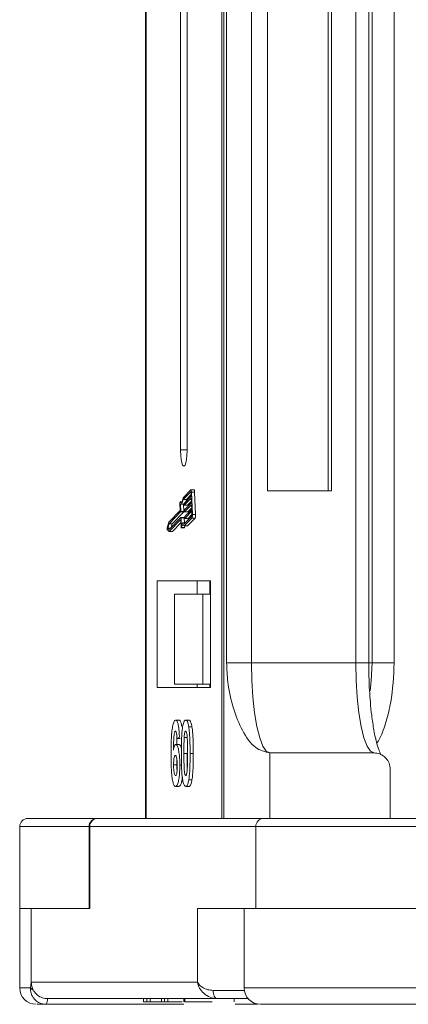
# Model space of a CAD drawing. Header units: millimetres. Extents: x 2205 to 3679, y 833 to 1866.
# Tile 3 of 86: x 2678 to 2701, y 1083 to 1143. Entities that reach past the tile are written whole.
import ezdxf

# ---------------------------------------------------------------- set-up
doc = ezdxf.new("R2010")
doc.units = ezdxf.units.MM

msp = doc.modelspace()

# ---------------------------------------------------------------- linework, layer by layer
at = {"color": 7, "linetype": 'Continuous', "lineweight": 15}
for p, q in [((2685.438, 1144.183), (2685.438, 1094.183)), ((2685.481, 1094.183), (2685.481, 1144.183)), ((2687.584, 1144.183), (2687.584, 1116.683)), ((2687.993, 1116.683), (2687.993, 1144.183)), ((2690.097, 1144.183), (2690.097, 1094.183)), ((2690.227, 1094.183), (2690.227, 1144.183)), ((2690.395, 1144.183), (2690.395, 1103.683)), ((2691.916, 1103.683), (2691.916, 1144.183)), ((2692.895, 1144.183), (2692.895, 1114.183)), ((2696.606, 1114.183), (2696.606, 1144.183)), ((2696.81, 1114.183), (2696.81, 1144.183)), ((2698.278, 1144.183), (2698.278, 1103.683)), ((2699.074, 1103.683), (2699.074, 1144.183)), ((2699.28, 1144.183), (2699.28, 1103.683)), ((2700.627, 1103.683), (2700.627, 1144.183)), ((2687.993, 1116.683), (2687.584, 1116.683)), ((2688.206, 1114.249), (2687.74, 1113.768)), ((2688.211, 1114.134), (2687.752, 1113.661)), ((2688.216, 1114.134), (2688.211, 1114.134)), ((2688.409, 1114.253), (2688.213, 1114.253)), ((2688.235, 1113.859), (2688.225, 1114.089)), ((2688.308, 1112.735), (2688.249, 1114.113)), ((2688.249, 1114.113), (2688.444, 1114.113)), ((2688.504, 1112.735), (2688.444, 1114.113)), ((2692.895, 1114.183), (2696.81, 1114.183)), ((2687.651, 1113.508), (2687.563, 1113.508)), ((2687.566, 1113.507), (2687.65, 1113.507)), ((2687.948, 1113.661), (2687.752, 1113.661)), ((2687.809, 1113.419), (2688.235, 1113.859)), ((2688.24, 1113.744), (2687.814, 1113.304)), ((2687.948, 1113.661), (2688.231, 1113.953)), ((2688.01, 1113.304), (2688.248, 1113.551)), ((2688.252, 1113.457), (2688.24, 1113.744)), ((2687.571, 1112.993), (2686.876, 1112.275)), ((2687.593, 1112.896), (2686.885, 1112.165)), ((2687.081, 1112.165), (2687.789, 1112.896)), ((2687.551, 1113.437), (2687.571, 1112.993)), ((2687.579, 1113.375), (2687.598, 1112.931)), ((2687.789, 1112.896), (2687.593, 1112.896)), ((2687.794, 1112.931), (2687.598, 1112.931)), ((2687.608, 1113.365), (2687.804, 1113.365)), ((2687.794, 1112.931), (2687.775, 1113.365)), ((2687.807, 1113.327), (2687.805, 1113.385)), ((2687.813, 1113.304), (2688.009, 1113.304)), ((2688.01, 1113.304), (2687.814, 1113.304)), ((2687.824, 1112.925), (2687.822, 1112.982)), ((2687.827, 1113.017), (2688.252, 1113.457)), ((2687.83, 1112.902), (2688.026, 1112.902)), ((2688.257, 1113.342), (2687.832, 1112.902)), ((2688.027, 1112.902), (2687.832, 1112.902)), ((2687.844, 1112.615), (2688.27, 1113.055)), ((2688.275, 1112.94), (2687.849, 1112.5)), ((2688.027, 1112.902), (2688.266, 1113.149)), ((2688.27, 1113.055), (2688.257, 1113.342)), ((2688.285, 1112.71), (2688.275, 1112.94)), ((2686.9, 1111.82), (2687.608, 1112.551)), ((2686.9, 1111.7), (2687.59, 1112.412)), ((2687.592, 1112.412), (2687.59, 1112.412)), ((2687.597, 1112.39), (2687.615, 1111.974)), ((2687.805, 1112.552), (2687.609, 1112.552)), ((2687.615, 1112.529), (2687.634, 1112.085)), ((2687.811, 1112.529), (2687.615, 1112.529)), ((2687.824, 1112.237), (2687.811, 1112.529)), ((2687.814, 1112.044), (2688.28, 1112.526)), ((2687.817, 1112.167), (2688.275, 1112.641)), ((2687.842, 1112.523), (2687.839, 1112.58)), ((2687.848, 1112.499), (2688.043, 1112.499)), ((2688.045, 1112.5), (2687.849, 1112.5)), ((2688.01, 1112.044), (2688.476, 1112.526)), ((2688.045, 1112.5), (2688.283, 1112.746)), ((2688.28, 1112.526), (2688.476, 1112.526)), ((2688.504, 1112.735), (2688.308, 1112.735)), ((2686.876, 1112.275), (2686.773, 1111.924)), ((2686.778, 1111.818), (2686.9, 1111.7)), ((2686.885, 1112.165), (2686.81, 1111.907)), ((2686.81, 1111.907), (2686.9, 1111.82)), ((2686.984, 1111.907), (2686.81, 1111.907)), ((2687.081, 1112.165), (2686.885, 1112.165)), ((2687.096, 1111.7), (2686.9, 1111.7)), ((2687.015, 1111.939), (2687.081, 1112.165)), ((2687.096, 1111.7), (2687.604, 1112.225)), ((2687.626, 1111.927), (2687.822, 1111.927)), ((2687.829, 1111.939), (2687.634, 1111.939)), ((2687.884, 1112.237), (2687.742, 1112.237)), ((2688.01, 1112.044), (2687.814, 1112.044)), ((2689.425, 1108.683), (2686.153, 1108.683)), ((2686.153, 1108.683), (2686.153, 1102.183)), ((2688.6, 1108.683), (2688.6, 1107.883)), ((2689.382, 1108.683), (2689.382, 1107.883)), ((2689.425, 1102.183), (2689.425, 1108.683)), ((2687.214, 1107.883), (2687.214, 1102.383)), ((2687.214, 1107.883), (2688.952, 1107.883)), ((2688.952, 1102.383), (2688.952, 1107.883)), ((2688.952, 1107.883), (2689.425, 1107.883)), ((2690.395, 1103.683), (2691.916, 1103.683)), ((2691.916, 1103.683), (2698.278, 1103.683)), ((2698.278, 1103.683), (2699.074, 1103.683)), ((2699.074, 1103.683), (2699.28, 1103.683)), ((2699.28, 1103.683), (2700.627, 1103.683)), ((2686.153, 1102.183), (2689.425, 1102.183)), ((2687.214, 1102.383), (2688.952, 1102.383)), ((2688.6, 1102.383), (2688.6, 1102.183)), ((2689.425, 1102.383), (2688.952, 1102.383)), ((2689.382, 1102.183), (2689.382, 1102.383)), ((2687.295, 1100.183), (2687.491, 1100.183)), ((2687.903, 1100.183), (2688.098, 1100.183)), ((2688.09, 1099.772), (2688.285, 1099.772)), ((2687.52, 1099.139), (2687.362, 1099.055)), ((2687.362, 1099.055), (2687.558, 1099.055)), ((2688.006, 1099.123), (2687.81, 1099.123)), ((2687.299, 1098.696), (2687.495, 1098.696)), ((2687.792, 1098.156), (2687.988, 1098.156)), ((2688.17, 1098.156), (2688.366, 1098.156)), ((2693.04, 1098.183), (2693.04, 1094.183)), ((2693.04, 1098.183), (2699.403, 1098.183)), ((2687.163, 1097.454), (2687.359, 1097.454)), ((2687.541, 1097.436), (2687.651, 1097.436)), ((2700.382, 1094.183), (2700.382, 1097.183)), ((2687.284, 1096.131), (2687.479, 1096.131)), ((2687.903, 1096.131), (2688.098, 1096.131)), ((2688.089, 1096.538), (2688.285, 1096.538)), ((2677.77, 1093.683), (2677.77, 1088.683)), ((2677.77, 1093.683), (2682, 1093.683)), ((2682, 1093.683), (2682, 1088.683)), ((2682, 1093.683), (2682.042, 1093.683)), ((2682.042, 1093.683), (2692.179, 1093.683)), ((2682.042, 1088.683), (2682.042, 1093.683)), ((2692.669, 1094.183), (2682.532, 1094.183)), ((2692.179, 1093.683), (2692.179, 1088.683)), ((2692.179, 1093.683), (2716.63, 1093.683)), ((2692.669, 1094.183), (2693.04, 1094.183)), ((2677.77, 1088.683), (2677.77, 1083.833)), ((2677.77, 1088.683), (2678.478, 1088.683)), ((2678.478, 1084.183), (2678.478, 1088.683)), ((2678.478, 1088.683), (2682.042, 1088.683)), ((2688.615, 1088.683), (2688.615, 1084.183)), ((2692.179, 1088.683), (2688.615, 1088.683)), ((2691.471, 1088.683), (2691.471, 1083.833)), ((2692.179, 1088.683), (2703.844, 1088.683)), ((2678.431, 1083.833), (2678.478, 1084.183)), ((2688.615, 1084.183), (2678.478, 1084.183)), ((2677.77, 1083.833), (2678.431, 1083.833)), ((2689.573, 1083.683), (2691.483, 1083.683)), ((2691.471, 1083.833), (2703.663, 1083.833)), ((2679.387, 1082.833), (2679.384, 1082.833)), ((2687.786, 1082.833), (2679.387, 1082.833)), ((2679.457, 1083.183), (2689.823, 1083.183)), ((2679.459, 1083.183), (2685.333, 1083.183)), ((2685.333, 1083.183), (2685.333, 1082.983)), ((2685.333, 1082.983), (2685.529, 1082.983)), ((2685.529, 1083.183), (2685.529, 1082.983)), ((2685.529, 1082.983), (2685.739, 1082.983)), ((2685.739, 1083.183), (2685.739, 1082.983)), ((2685.739, 1082.983), (2686.434, 1082.983)), ((2686.434, 1083.183), (2686.434, 1082.983)), ((2686.434, 1082.983), (2686.604, 1082.983)), ((2686.604, 1083.183), (2686.604, 1082.983)), ((2686.604, 1082.983), (2686.801, 1082.983)), ((2686.801, 1083.183), (2686.801, 1082.983)), ((2686.801, 1082.983), (2687.688, 1082.983)), ((2687.784, 1083.183), (2687.784, 1082.983)), ((2687.851, 1083.183), (2687.851, 1082.983)), ((2689.871, 1083.183), (2689.785, 1083.191)), ((2690.854, 1083.183), (2690.854, 1082.983)), ((2692.304, 1082.833), (2690.918, 1082.833))]:
    msp.add_line(p, q, dxfattribs=at)
at = {"color": 7, "linetype": 'Continuous', "lineweight": 15, "flags": 128}
for points in [[(2687.584, 1116.683), (2687.6, 1116.3), (2687.644, 1115.976), (2687.711, 1115.759), (2687.789, 1115.683), (2687.867, 1115.759), (2687.934, 1115.976), (2687.978, 1116.3), (2687.993, 1116.683)], [(2688.206, 1114.249), (2688.213, 1114.253), (2688.22, 1114.25), (2688.227, 1114.241), (2688.233, 1114.225), (2688.239, 1114.203), (2688.243, 1114.177), (2688.247, 1114.146), (2688.249, 1114.113)], [(2688.225, 1114.089), (2688.224, 1114.1), (2688.223, 1114.11), (2688.222, 1114.119), (2688.22, 1114.126), (2688.218, 1114.132), (2688.216, 1114.135), (2688.213, 1114.136), (2688.211, 1114.134)], [(2688.444, 1114.113), (2688.442, 1114.146), (2688.439, 1114.177), (2688.434, 1114.203), (2688.429, 1114.225), (2688.423, 1114.241), (2688.416, 1114.25), (2688.409, 1114.253)], [(2687.551, 1113.437), (2687.551, 1113.452), (2687.552, 1113.467), (2687.553, 1113.48), (2687.555, 1113.492), (2687.557, 1113.5), (2687.56, 1113.506), (2687.563, 1113.508), (2687.566, 1113.507)], [(2687.566, 1113.507), (2687.589, 1113.487), (2687.613, 1113.483), (2687.637, 1113.494), (2687.66, 1113.521), (2687.683, 1113.562), (2687.704, 1113.618), (2687.723, 1113.687), (2687.74, 1113.768)], [(2687.752, 1113.661), (2687.735, 1113.583), (2687.715, 1113.515), (2687.694, 1113.46), (2687.672, 1113.416), (2687.65, 1113.386), (2687.626, 1113.369), (2687.602, 1113.365), (2687.579, 1113.375)], [(2687.915, 1113.529), (2687.93, 1113.583), (2687.948, 1113.661)], [(2687.814, 1113.304), (2687.813, 1113.304), (2687.812, 1113.304), (2687.811, 1113.306), (2687.81, 1113.309), (2687.809, 1113.312), (2687.808, 1113.317), (2687.807, 1113.322), (2687.807, 1113.327)], [(2687.832, 1112.902), (2687.83, 1112.902), (2687.829, 1112.902), (2687.828, 1112.904), (2687.827, 1112.906), (2687.826, 1112.91), (2687.825, 1112.914), (2687.825, 1112.919), (2687.824, 1112.925)], [(2688.009, 1113.304), (2688.009, 1113.304), (2688.01, 1113.304)], [(2688.026, 1112.902), (2688.026, 1112.902), (2688.027, 1112.902)], [(2687.59, 1112.412), (2687.591, 1112.413), (2687.592, 1112.412), (2687.593, 1112.411), (2687.594, 1112.408), (2687.595, 1112.404), (2687.596, 1112.4), (2687.596, 1112.395), (2687.597, 1112.39)], [(2687.608, 1112.551), (2687.609, 1112.552), (2687.61, 1112.552), (2687.612, 1112.55), (2687.613, 1112.547), (2687.614, 1112.544), (2687.614, 1112.539), (2687.615, 1112.534), (2687.615, 1112.529)], [(2687.811, 1112.529), (2687.811, 1112.534), (2687.81, 1112.539), (2687.809, 1112.544), (2687.808, 1112.547), (2687.807, 1112.55), (2687.806, 1112.552), (2687.805, 1112.552)], [(2687.849, 1112.5), (2687.848, 1112.499), (2687.847, 1112.5), (2687.845, 1112.502), (2687.844, 1112.504), (2687.843, 1112.508), (2687.843, 1112.512), (2687.842, 1112.517), (2687.842, 1112.523)], [(2688.043, 1112.499), (2688.044, 1112.499), (2688.045, 1112.5)], [(2687.634, 1111.939), (2687.631, 1111.932), (2687.628, 1111.928), (2687.625, 1111.928), (2687.622, 1111.931), (2687.62, 1111.938), (2687.617, 1111.948), (2687.616, 1111.96), (2687.615, 1111.974)], [(2687.634, 1112.085), (2687.655, 1112.141), (2687.677, 1112.184), (2687.7, 1112.215), (2687.724, 1112.232), (2687.747, 1112.236), (2687.771, 1112.227), (2687.794, 1112.203), (2687.817, 1112.167)], [(2687.634, 1111.939), (2687.654, 1112.004), (2687.675, 1112.055), (2687.698, 1112.092), (2687.721, 1112.113), (2687.745, 1112.119), (2687.769, 1112.109), (2687.792, 1112.084), (2687.814, 1112.044)], [(2687.822, 1111.927), (2687.824, 1111.928), (2687.827, 1111.932), (2687.829, 1111.939)], [(2687.829, 1111.939), (2687.849, 1112.004), (2687.866, 1112.044)], [(2693.04, 1098.183), (2692.821, 1098.288), (2692.61, 1098.601), (2692.416, 1099.11), (2692.245, 1099.794), (2692.105, 1100.627), (2692.001, 1101.578), (2691.937, 1102.61), (2691.916, 1103.683)], [(2698.278, 1103.683), (2698.3, 1102.61), (2698.364, 1101.578), (2698.468, 1100.627), (2698.608, 1099.794), (2698.778, 1099.11), (2698.973, 1098.601), (2699.184, 1098.288), (2699.403, 1098.183)], [(2699.28, 1103.683), (2699.231, 1102.61), (2699.154, 1101.969)], [(2689.823, 1083.183), (2689.774, 1083.192), (2689.727, 1083.221), (2689.684, 1083.267), (2689.646, 1083.329), (2689.615, 1083.405), (2689.592, 1083.491), (2689.578, 1083.585), (2689.573, 1083.683)]]:
    msp.add_lwpolyline(points, dxfattribs=at)
at = {"color": 7, "linetype": 'Continuous', "lineweight": 15}
for centre, radius, start, end in [((2687.529, 1112.922), 0.0693, 337.74345, 7.08697), ((2687.725, 1112.922), 0.0693, 337.74345, 7.08697), ((2687.873, 1113.393), 0.0693, 157.74345, 187.08697), ((2687.891, 1112.991), 0.0693, 157.74345, 187.08697), ((2687.908, 1112.589), 0.0693, 157.74345, 187.08697), ((2688.147, 1112.693), 0.139, 337.74345, 7.08697), ((2687.896, 1112.683), 0.416, 337.74345, 7.08697), ((2688.091, 1112.683), 0.416, 337.74345, 7.08697), ((2686.942, 1111.878), 0.175, 164.87557, 200.07226), ((2678.27, 1093.683), 0.5, 90, 180), ((2682.5, 1093.683), 0.5, 90, 180), ((2682.537, 1093.688), 0.495, 90.61838, 180.60531), ((2692.674, 1093.688), 0.495, 90.61838, 180.60531), ((2678.77, 1083.833), 1, 180, 270), ((2678.66, 1083.963), 0.263, 209.77451, 255.89078), ((2692.471, 1083.833), 1, 180, 270), ((2678.974, 1083.1), 0.49, 326.88023, 9.69209), ((2678.977, 1083.099), 0.489, 327.0089, 9.87621)]:
    msp.add_arc(centre, radius, start, end, dxfattribs=at)
for points, knots in [([(2690.395, 1103.683), (2690.413, 1103.292), (2690.459, 1102.293), (2690.801, 1100.839), (2691.368, 1099.426), (2692.141, 1098.39), (2692.742, 1098.251), (2693.04, 1098.183)], [0, 0, 0, 0, 0.125713, 0.321276, 0.524466, 0.763484, 1, 1, 1, 1]), ([(2699.817, 1098.07), (2699.784, 1098.137), (2699.712, 1098.282), (2699.552, 1098.775), (2699.39, 1099.506), (2699.257, 1100.4), (2699.171, 1101.235), (2699.115, 1102.04), (2699.08, 1102.844), (2699.076, 1103.411), (2699.074, 1103.683)], [0, 0, 0, 0, 0.108442, 0.232345, 0.40408, 0.554924, 0.675736, 0.775637, 0.892298, 1, 1, 1, 1]), ([(2699.568, 1098.758), (2699.631, 1098.864), (2699.857, 1099.244), (2700.151, 1100.102), (2700.527, 1101.603), (2700.588, 1102.864), (2700.627, 1103.683)], [0, 0, 0, 0, 0.093017, 0.331807, 0.565634, 1, 1, 1, 1]), ([(2687.006, 1098.129), (2687.007, 1098.262), (2687.008, 1098.664), (2687.027, 1099.22), (2687.084, 1099.728), (2687.155, 1100.031), (2687.23, 1100.168), (2687.278, 1100.179), (2687.295, 1100.183)], [0, 0, 0, 0, 0.142337, 0.429127, 0.589943, 0.751205, 0.909895, 1, 1, 1, 1]), ([(2687.295, 1100.183), (2687.323, 1100.172), (2687.373, 1100.153), (2687.437, 1099.969), (2687.487, 1099.692), (2687.51, 1099.395), (2687.518, 1099.196), (2687.52, 1099.139)], [0, 0, 0, 0, 0.242691, 0.439002, 0.635006, 0.895059, 1, 1, 1, 1]), ([(2687.656, 1099.824), (2687.654, 1099.839), (2687.639, 1099.961), (2687.591, 1100.097), (2687.535, 1100.177), (2687.502, 1100.181), (2687.491, 1100.183)], [0, 0, 0, 0, 0.059323, 0.467981, 0.83268, 1, 1, 1, 1]), ([(2687.635, 1098.164), (2687.636, 1098.297), (2687.637, 1098.6), (2687.651, 1099.128), (2687.68, 1099.548), (2687.713, 1099.754), (2687.716, 1099.776)], [0, 0, 0, 0, 0.237381, 0.538918, 0.949082, 1, 1, 1, 1]), ([(2687.716, 1099.776), (2687.725, 1099.827), (2687.744, 1099.929), (2687.778, 1100.044), (2687.817, 1100.127), (2687.851, 1100.165), (2687.88, 1100.18), (2687.895, 1100.182), (2687.903, 1100.183)], [0, 0, 0, 0, 0.193776, 0.3936, 0.587864, 0.788908, 0.894169, 1, 1, 1, 1]), ([(2687.903, 1100.183), (2687.916, 1100.181), (2687.944, 1100.176), (2687.984, 1100.132), (2688.023, 1100.055), (2688.053, 1099.956), (2688.075, 1099.858), (2688.085, 1099.8), (2688.09, 1099.772)], [0, 0, 0, 0, 0.192627, 0.388684, 0.582013, 0.783201, 0.891038, 1, 1, 1, 1]), ([(2688.09, 1099.772), (2688.098, 1099.717), (2688.114, 1099.608), (2688.136, 1099.376), (2688.154, 1099.081), (2688.164, 1098.749), (2688.169, 1098.44), (2688.17, 1098.25), (2688.17, 1098.156)], [0, 0, 0, 0, 0.118432, 0.2393289, 0.4494336, 0.6641784, 0.8318201, 1, 1, 1, 1]), ([(2688.285, 1099.772), (2688.276, 1099.822), (2688.258, 1099.923), (2688.224, 1100.041), (2688.185, 1100.125), (2688.15, 1100.165), (2688.121, 1100.18), (2688.106, 1100.182), (2688.098, 1100.183)], [0, 0, 0, 0, 0.192795, 0.391133, 0.584584, 0.78508, 0.892229, 1, 1, 1, 1]), ([(2688.366, 1098.156), (2688.365, 1098.289), (2688.364, 1098.587), (2688.351, 1099.077), (2688.325, 1099.499), (2688.294, 1099.716), (2688.285, 1099.772)], [0, 0, 0, 0, 0.2367747, 0.5279276, 0.8783337, 1, 1, 1, 1]), ([(2687.275, 1099.516), (2687.264, 1099.511), (2687.242, 1099.5), (2687.211, 1099.4), (2687.182, 1099.228), (2687.16, 1098.866), (2687.155, 1098.565), (2687.151, 1098.361)], [0, 0, 0, 0, 0.112049, 0.22438, 0.370115, 0.570276, 1, 1, 1, 1]), ([(2687.362, 1099.055), (2687.36, 1099.132), (2687.356, 1099.254), (2687.337, 1099.398), (2687.316, 1099.479), (2687.294, 1099.512), (2687.28, 1099.515), (2687.275, 1099.516)], [0, 0, 0, 0, 0.33384, 0.5245467, 0.7163724, 0.8918244, 1, 1, 1, 1]), ([(2687.353, 1098.667), (2687.354, 1098.698), (2687.356, 1098.829), (2687.363, 1098.957), (2687.369, 1099.055)], [0, 0, 0, 0, 0.2329488, 1, 1, 1, 1]), ([(2687.792, 1098.156), (2687.793, 1098.222), (2687.793, 1098.356), (2687.794, 1098.536), (2687.796, 1098.698), (2687.799, 1098.841), (2687.803, 1098.983), (2687.808, 1099.077), (2687.81, 1099.123)], [0, 0, 0, 0, 0.20527, 0.410616, 0.557148, 0.703844, 0.851475, 1, 1, 1, 1]), ([(2687.81, 1099.123), (2687.815, 1099.193), (2687.823, 1099.305), (2687.845, 1099.43), (2687.87, 1099.497), (2687.89, 1099.513), (2687.901, 1099.516), (2687.903, 1099.516)], [0, 0, 0, 0, 0.334804, 0.542561, 0.750382, 0.970721, 1, 1, 1, 1]), ([(2687.903, 1099.516), (2687.914, 1099.51), (2687.935, 1099.5), (2687.961, 1099.425), (2687.984, 1099.285), (2688.004, 1099.014), (2688.012, 1098.617), (2688.012, 1098.311), (2688.013, 1098.156)], [0, 0, 0, 0, 0.105646, 0.186221, 0.267042, 0.431541, 0.712708, 1, 1, 1, 1]), ([(2687.151, 1098.361), (2687.161, 1098.409), (2687.18, 1098.507), (2687.21, 1098.598), (2687.236, 1098.648), (2687.256, 1098.676), (2687.277, 1098.692), (2687.292, 1098.694), (2687.299, 1098.696)], [0, 0, 0, 0, 0.2436536, 0.4957602, 0.6178923, 0.7415029, 0.8700251, 1, 1, 1, 1]), ([(2687.299, 1098.696), (2687.327, 1098.683), (2687.383, 1098.658), (2687.454, 1098.443), (2687.508, 1098.141), (2687.537, 1097.788), (2687.54, 1097.544), (2687.541, 1097.436)], [0, 0, 0, 0, 0.210216, 0.421975, 0.620016, 0.831037, 1, 1, 1, 1]), ([(2687.637, 1098.462), (2687.636, 1098.467), (2687.615, 1098.573), (2687.564, 1098.669), (2687.515, 1098.688), (2687.495, 1098.696)], [0, 0, 0, 0, 0.0254344, 0.5962946, 1, 1, 1, 1]), ([(2687.284, 1096.131), (2687.256, 1096.142), (2687.2, 1096.163), (2687.127, 1096.364), (2687.067, 1096.669), (2687.018, 1097.205), (2687.007, 1097.716), (2687.006, 1098.071), (2687.006, 1098.129)], [0, 0, 0, 0, 0.148269, 0.297647, 0.442421, 0.607851, 0.935658, 1, 1, 1, 1]), ([(2687.163, 1097.454), (2687.164, 1097.536), (2687.166, 1097.672), (2687.185, 1097.842), (2687.21, 1097.95), (2687.24, 1098.019), (2687.262, 1098.026), (2687.273, 1098.029)], [0, 0, 0, 0, 0.276721, 0.45687, 0.637007, 0.824068, 1, 1, 1, 1]), ([(2687.273, 1098.029), (2687.286, 1098.024), (2687.312, 1098.014), (2687.345, 1097.919), (2687.369, 1097.784), (2687.382, 1097.6), (2687.383, 1097.467), (2687.383, 1097.397)], [0, 0, 0, 0, 0.2137567, 0.3949441, 0.5765849, 0.7773109, 1, 1, 1, 1]), ([(2687.903, 1096.131), (2687.875, 1096.142), (2687.819, 1096.162), (2687.747, 1096.36), (2687.688, 1096.674), (2687.64, 1097.285), (2687.637, 1097.805), (2687.635, 1098.164)], [0, 0, 0, 0, 0.147528, 0.296569, 0.43214, 0.608737, 1, 1, 1, 1]), ([(2687.903, 1096.798), (2687.889, 1096.806), (2687.866, 1096.819), (2687.84, 1096.905), (2687.819, 1097.056), (2687.8, 1097.328), (2687.794, 1097.718), (2687.793, 1098.009), (2687.792, 1098.156)], [0, 0, 0, 0, 0.125351, 0.2021974, 0.2791824, 0.4597421, 0.727968, 1, 1, 1, 1]), ([(2688, 1097.299), (2687.996, 1097.438), (2687.988, 1097.722), (2687.988, 1098.009), (2687.988, 1098.156)], [0, 0, 0, 0, 0.4880554, 1, 1, 1, 1]), ([(2688.013, 1098.156), (2688.013, 1098.089), (2688.012, 1097.955), (2688.011, 1097.775), (2688.009, 1097.614), (2688.006, 1097.472), (2688.002, 1097.33), (2687.998, 1097.237), (2687.995, 1097.191)], [0, 0, 0, 0, 0.205942, 0.411959, 0.558149, 0.704502, 0.851801, 1, 1, 1, 1]), ([(2688.17, 1098.156), (2688.17, 1098.022), (2688.168, 1097.719), (2688.154, 1097.198), (2688.126, 1096.776), (2688.094, 1096.568), (2688.089, 1096.538)], [0, 0, 0, 0, 0.236629, 0.537361, 0.932986, 1, 1, 1, 1]), ([(2688.285, 1096.538), (2688.293, 1096.592), (2688.309, 1096.701), (2688.331, 1096.933), (2688.349, 1097.232), (2688.36, 1097.564), (2688.365, 1097.873), (2688.365, 1098.061), (2688.366, 1098.156)], [0, 0, 0, 0, 0.11827, 0.23888, 0.450732, 0.667209, 0.83334, 1, 1, 1, 1]), ([(2699.403, 1098.183), (2699.513, 1098.172), (2699.733, 1098.15), (2700.027, 1097.977), (2700.248, 1097.723), (2700.365, 1097.442), (2700.377, 1097.256), (2700.382, 1097.183)], [0, 0, 0, 0, 0.2146939, 0.4293877, 0.6440816, 0.8587754, 1, 1, 1, 1]), ([(2687.28, 1096.798), (2687.267, 1096.805), (2687.239, 1096.82), (2687.203, 1096.936), (2687.177, 1097.094), (2687.165, 1097.276), (2687.164, 1097.396), (2687.163, 1097.454)], [0, 0, 0, 0, 0.207905, 0.419981, 0.630626, 0.821735, 1, 1, 1, 1]), ([(2687.383, 1097.397), (2687.383, 1097.311), (2687.381, 1097.173), (2687.366, 1096.994), (2687.344, 1096.885), (2687.314, 1096.811), (2687.292, 1096.803), (2687.28, 1096.798)], [0, 0, 0, 0, 0.288697, 0.463553, 0.639942, 0.801808, 1, 1, 1, 1]), ([(2687.541, 1097.436), (2687.539, 1097.302), (2687.536, 1097.032), (2687.502, 1096.65), (2687.444, 1096.351), (2687.367, 1096.16), (2687.312, 1096.141), (2687.284, 1096.131)], [0, 0, 0, 0, 0.197831, 0.3973, 0.59891, 0.798741, 1, 1, 1, 1]), ([(2687.359, 1097.454), (2687.359, 1097.538), (2687.359, 1097.636), (2687.369, 1097.719), (2687.37, 1097.731)], [0, 0, 0, 0, 0.858307, 1, 1, 1, 1]), ([(2687.374, 1097.106), (2687.369, 1097.164), (2687.36, 1097.275), (2687.359, 1097.395), (2687.359, 1097.454)], [0, 0, 0, 0, 0.515822, 1, 1, 1, 1]), ([(2687.479, 1096.131), (2687.507, 1096.14), (2687.563, 1096.158), (2687.635, 1096.347), (2687.681, 1096.536), (2687.693, 1096.668), (2687.694, 1096.684)], [0, 0, 0, 0, 0.324043, 0.651325, 0.956335, 1, 1, 1, 1]), ([(2687.995, 1097.191), (2687.99, 1097.122), (2687.983, 1097.01), (2687.961, 1096.885), (2687.936, 1096.819), (2687.915, 1096.801), (2687.904, 1096.798), (2687.903, 1096.798)], [0, 0, 0, 0, 0.333678, 0.540413, 0.747264, 0.961209, 1, 1, 1, 1]), ([(2688.089, 1096.538), (2688.08, 1096.488), (2688.062, 1096.386), (2688.027, 1096.27), (2687.988, 1096.187), (2687.954, 1096.149), (2687.925, 1096.134), (2687.91, 1096.132), (2687.903, 1096.131)], [0, 0, 0, 0, 0.193769, 0.393564, 0.587886, 0.789131, 0.894283, 1, 1, 1, 1]), ([(2688.098, 1096.131), (2688.112, 1096.134), (2688.14, 1096.139), (2688.18, 1096.181), (2688.219, 1096.259), (2688.249, 1096.356), (2688.27, 1096.454), (2688.28, 1096.51), (2688.285, 1096.538)], [0, 0, 0, 0, 0.193594, 0.390501, 0.584817, 0.78683, 0.892868, 1, 1, 1, 1]), ([(2682.357, 1094.183), (2681.897, 1094.183), (2680.908, 1094.183), (2679.784, 1094.183), (2678.899, 1094.183), (2678.416, 1094.183), (2678.215, 1094.183), (2678.271, 1094.183), (2678.272, 1094.183)], [0, 0, 0, 0, 0.178769, 0.384404, 0.590007, 0.795641, 0.99696, 1, 1, 1, 1]), ([(2716.934, 1094.183), (2716.657, 1094.183), (2715.293, 1094.183), (2712.905, 1094.183), (2709.814, 1094.183), (2706.87, 1094.183), (2704.116, 1094.183), (2701.603, 1094.183), (2699.35, 1094.183), (2697.189, 1094.183), (2695.251, 1094.183), (2693.641, 1094.183), (2692.989, 1094.183), (2692.669, 1094.183)], [0, 0, 0, 0, 0.023037, 0.113376, 0.205622, 0.297883, 0.390129, 0.482389, 0.572713, 0.663052, 0.778592, 0.890986, 1, 1, 1, 1]), ([(2688.615, 1084.183), (2688.701, 1084.066), (2688.833, 1083.886), (2689.216, 1083.714), (2689.462, 1083.693), (2689.573, 1083.683)], [0, 0, 0, 0, 0.498413, 0.772928, 1, 1, 1, 1]), ([(2689.823, 1083.183), (2689.676, 1083.2), (2689.365, 1083.235), (2688.989, 1083.486), (2688.718, 1083.815), (2688.65, 1084.06), (2688.615, 1084.183)], [0, 0, 0, 0, 0.23435, 0.498195, 0.748869, 1, 1, 1, 1]), ([(2679.384, 1082.833), (2679.296, 1082.84), (2679.134, 1082.853), (2678.895, 1082.956), (2678.704, 1083.102), (2678.562, 1083.286), (2678.475, 1083.468), (2678.429, 1083.655), (2678.43, 1083.777), (2678.431, 1083.833)], [0, 0, 0, 0, 0.172016, 0.312756, 0.499599, 0.630391, 0.758026, 0.889228, 1, 1, 1, 1]), ([(2678.595, 1083.708), (2678.657, 1083.614), (2678.781, 1083.427), (2679.068, 1083.246), (2679.305, 1083.186), (2679.436, 1083.183), (2679.457, 1083.183)], [0, 0, 0, 0, 0.313335, 0.626691, 0.940048, 1, 1, 1, 1]), ([(2678.839, 1082.833), (2678.834, 1082.833), (2678.821, 1082.833), (2679.155, 1082.833), (2679.387, 1082.833)], [0, 0, 0, 0, 0.306837, 1, 1, 1, 1]), ([(2679.457, 1083.183), (2679.457, 1083.183), (2679.458, 1083.183), (2679.458, 1083.183), (2679.459, 1083.183), (2679.459, 1083.183)], [0, 0, 0, 0, 0.384699, 0.69235, 1, 1, 1, 1]), ([(2687.851, 1082.983), (2687.882, 1082.983), (2687.978, 1082.983), (2688.304, 1082.983), (2688.876, 1082.983), (2689.326, 1082.983), (2689.523, 1082.983)], [0, 0, 0, 0, 0.153601, 0.465046, 0.766722, 1, 1, 1, 1]), ([(2691.733, 1083.183), (2691.685, 1083.183), (2691.555, 1083.183), (2691.26, 1083.183), (2691.005, 1083.183), (2690.88, 1083.183)], [0, 0, 0, 0, 0.226672, 0.620276, 1, 1, 1, 1]), ([(2692.479, 1082.833), (2692.507, 1082.833), (2692.595, 1082.833), (2693.51, 1082.833), (2695.02, 1082.833), (2696.582, 1082.833), (2698.649, 1082.833), (2701.232, 1082.833), (2703.223, 1082.833), (2704.204, 1082.833)], [0, 0, 0, 0, 0.1112473, 0.3444083, 0.4587555, 0.5730843, 0.7194349, 0.8618297, 1, 1, 1, 1])]:
    msp.add_open_spline(points, degree=3, knots=knots, dxfattribs=at)
for points in [[(2678.478, 1084.183), (2678.483, 1084.1), (2678.493, 1083.934), (2678.561, 1083.784), (2678.595, 1083.708)], [(2690.88, 1083.183), (2690.696, 1083.183), (2690.328, 1083.183), (2689.991, 1083.183), (2689.823, 1083.183)]]:
    msp.add_open_spline(points, degree=3, dxfattribs=at)

doc.saveas('drawing.dxf')
